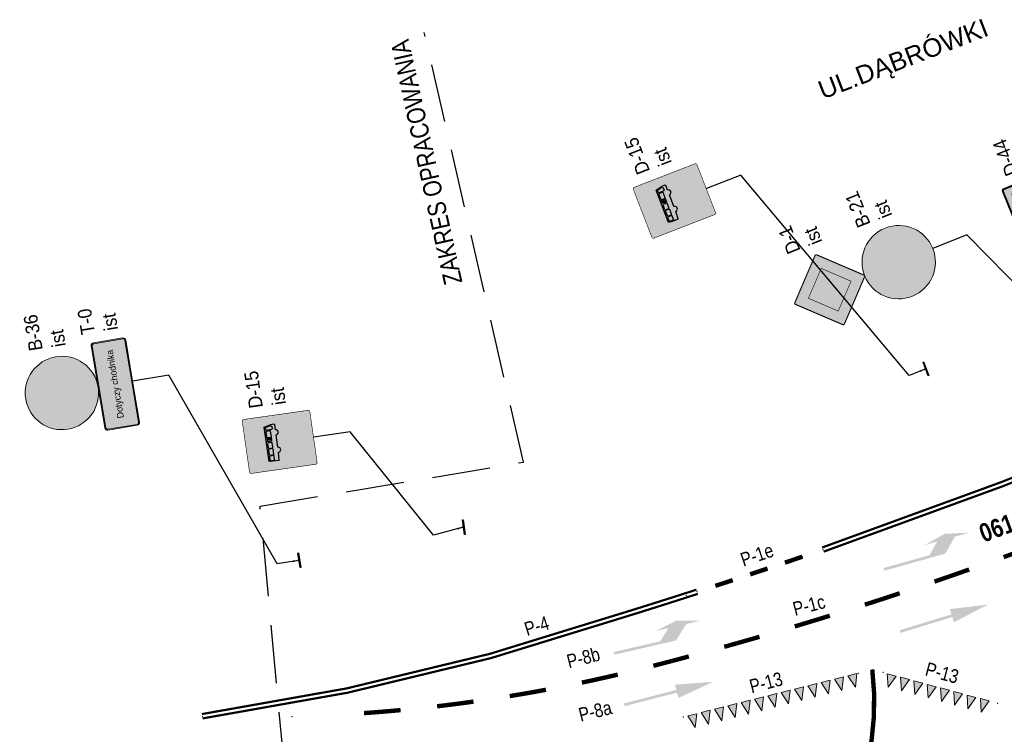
# Model space of a CAD drawing. Header units: metres. Extents: x 0 to 6473088, y 4 to 5822767.
# Tile 2 of 20: x 6472885 to 6472939, y 5822600 to 5822639. Entities that reach past the tile are written whole.
import ezdxf
from ezdxf.enums import TextEntityAlignment as Align

# ---------------------------------------------------------------- set-up
doc = ezdxf.new("R2010")
doc.units = ezdxf.units.M
doc.linetypes.add('HIDDEN', pattern=[9.525, 6.35, -3.175])
for name, color, linetype in [('MT IR - detekcja wirtualna kamery opisy', 7, 'Continuous'), ('MT IR - nazwa ulicy', 7, 'Continuous'), ('MT IR - oznakowanie pionowe', 7, 'Continuous'), ('MT IR - oznakowanie poziome istniejące', 8, 'Continuous'), ('MT IR - oznakowanie poziome opisy', 7, 'Continuous'), ('zzz.gaHSDomyslna', 7, 'Continuous'), ('zzz.gaVSDodTekst', 7, 'Continuous'), ('zzz.gaVSDomyslna', 7, 'Continuous'), ('zzz.gaVSNazwa', 7, 'Continuous'), ('zzz.gaVSStan', 7, 'Continuous'), ('zzz.gaVSWielkość', 7, 'Continuous')]:
    doc.layers.add(name, color=color, linetype=linetype)
doc.layers.add('MT IR - zakres opracowania', color=1, linetype='HIDDEN', lineweight=30)
doc.styles.add('GA-ATR-TEXT', font='arial.ttf', dxfattribs={"width": 0.9})
doc.styles.add('GA-SIGN-TEXT', font='GA_OZ_PION.ttf')
doc.styles.add('MT - bold Arial', font='arialbd.ttf')
doc.styles.add('MT - bold Arial Narrow', font='ARIALNB.TTF')
doc.styles.add('MT - normal Arial Narrow', font='ARIALN.TTF')
doc.styles.add('Opis poziomego', font='ARIALN.TTF')
doc.styles.get("Standard").update_dxf_attribs({"font": 'arial.ttf'})
doc.dimstyles.new('GA-LEADER', dxfattribs={"dimtxt": 1, "dimasz": 1, "dimexe": 1, "dimexo": 1, "dimgap": 1, "dimtad": 1, "dimtxsty": 'Standard', "dimcen": 1, "dimadec": 0, "dimazin": 0, "dimtfac": 1, "dimtmove": 0, "dimatfit": 3, "dimfxl": 1, "dimarcsym": 0})

# ---------------------------------------------------------------- blocks, each defined once
blk = doc.blocks.new('gaHSPos')
at = {"color": 0, "linetype": 'Continuous', "lineweight": 0}
blk.add_point((0, 0), dxfattribs=at)
blk = doc.blocks.new('*U33904')
at = {"layer": 'zzz.gaHSDomyslna', "color": 8}
for points in [[(0, 0, 0.24, 0.24, -0.000751), (-0.946, -0.323, 0.24, 0.24, 0)], [(-1.893, -0.644, 0.24, 0.24, -0.000751), (-2.842, -0.962, 0.24, 0.24, 0)], [(-3.791, -1.277, 0.24, 0.24, -0.000751), (-4.741, -1.589, 0.24, 0.24, 0)]]:
    blk.add_lwpolyline(points, format="xyseb", dxfattribs=at)
at = {"color": 8}
for p in [(0, 0), (-6.318, -2.1)]:
    blk.add_blockref('gaHSPos', p, dxfattribs=at)
blk = doc.blocks.new('*U33905')
at = {"layer": 'zzz.gaHSDomyslna', "color": 8}
for points in [[(-26.994, -6.667, 0.12, 0.12, 0.046031), (-3.63, -1.025, 0.12, 0.12, 0.002832), (-0.037, 0.114, 0.12, 0.12, 0)], [(-26.959, -6.904, 0.12, 0.12, 0.046025), (-3.556, -1.254, 0.12, 0.12, 0.00283), (0.037, -0.114, 0.12, 0.12, 0)]]:
    blk.add_lwpolyline(points, format="xyseb", dxfattribs=at)
at = {"color": 8}
for p in [(0, 0), (-26.976, -6.786)]:
    blk.add_blockref('gaHSPos', p, dxfattribs=at)
blk = doc.blocks.new('*U33906')
at = {"layer": 'zzz.gaHSDomyslna', "color": 8}
for points in [[(-29.044, -11.52, 0.12, 0.12, 0.02348), (-0.05, 0.109, 0.12, 0.12, 0)], [(-28.965, -11.746, 0.12, 0.12, 0.02348), (0.05, -0.109, 0.12, 0.12, 0)]]:
    blk.add_lwpolyline(points, format="xyseb", dxfattribs=at)
at = {"color": 8}
for p in [(0, 0), (-29.005, -11.633)]:
    blk.add_blockref('gaHSPos', p, dxfattribs=at)
blk = doc.blocks.new('*U33908')
at = {"layer": 'zzz.gaHSDomyslna', "color": 8}
blk.add_lwpolyline([(0, 0, 0.24, 0.24, -0.153445), (-1.625, -8.729, 0.24, 0.24, 0), (-8.197, -16.81, 0.24, 0.24, 0)], format="xyseb", dxfattribs=at)
at = {"color": 8}
for p in [(0, 0), (-8.197, -16.81)]:
    blk.add_blockref('gaHSPos', p, dxfattribs=at)
blk = doc.blocks.new('*U33914')
at = {"layer": 'zzz.gaHSDomyslna', "color": 8}
for points in [[(0, 0, 0.24, 0.24, -0.002437), (-1.847, -0.767, 0.24, 0.24, 0)], [(-3.702, -1.515, 0.24, 0.24, -0.002437), (-5.564, -2.246, 0.24, 0.24, 0)], [(-7.432, -2.958, 0.24, 0.24, -0.002437), (-9.308, -3.653, 0.24, 0.24, 0)], [(-11.19, -4.328, 0.24, 0.24, -0.002437), (-13.079, -4.986, 0.24, 0.24, 0)], [(-14.974, -5.625, 0.24, 0.24, -0.002437), (-16.876, -6.245, 0.24, 0.24, 0)], [(-18.783, -6.847, 0.24, 0.24, -0.002437), (-20.696, -7.431, 0.24, 0.24, 0)], [(-22.615, -7.995, 0.24, 0.24, -0.002437), (-24.539, -8.541, 0.24, 0.24, 0)], [(-26.468, -9.068, 0.24, 0.24, -0.002437), (-28.402, -9.577, 0.24, 0.24, 0)], [(-30.344, -10.057, 0.24, 0.24, -0.005744), (-32.296, -10.492, 0.24, 0.24, 0)], [(-34.257, -10.883, 0.24, 0.24, -0.005744), (-36.227, -11.228, 0.24, 0.24, 0)], [(-38.204, -11.528, 0.24, 0.24, -0.005744), (-40.188, -11.783, 0.24, 0.24, 0)], [(-42.177, -11.992, 0.24, 0.24, -0.005744), (-44.17, -12.155, 0.24, 0.24, 0)]]:
    blk.add_lwpolyline(points, format="xyseb", dxfattribs=at)
at = {"color": 8}
for p in [(0, 0), (-48.101, -12.342)]:
    blk.add_blockref('gaHSPos', p, dxfattribs=at)
blk = doc.blocks.new('zk.P-13')
at = {"linetype": 'Continuous', "lineweight": 0}
blk.add_hatch(color=0, dxfattribs=at).paths.add_polyline_path([(0.25, 0), (-0.25, 0), (-0.013, -0.705)])
at = {"color": 0, "linetype": 'Continuous', "lineweight": 0}
for p, q in [((-0.25, 0), (0.25, 0)), ((-0.013, -0.705), (-0.25, 0)), ((0.25, 0), (-0.013, -0.705))]:
    blk.add_line(p, q, dxfattribs=at)
blk = doc.blocks.new('*U33918')
at = {"layer": 'zzz.gaHSDomyslna', "color": 8}
for p, rotation in [((8.487, 2.128), 14.07329513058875), ((9.215, 2.31), 14.07329513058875), ((6.305, 1.581), 14.07329513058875), ((7.032, 1.763), 14.07329513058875), ((7.76, 1.945), 14.07329513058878), ((4.122, 1.033), 14.07329513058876), ((4.85, 1.216), 14.07329513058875), ((5.577, 1.398), 14.07329513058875), ((1.94, 0.486), 14.07329513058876), ((2.667, 0.669), 14.07329513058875), ((3.395, 0.851), 14.07329513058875), ((0.485, 0.122), 14.07329513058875), ((1.212, 0.304), 14.07329513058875)]:
    blk.add_blockref('zk.P-13', p, dxfattribs=dict(at, rotation=rotation))
for p in [(9.536, 2.39), (0, 0)]:
    blk.add_blockref('gaHSPos', p, dxfattribs=at)
blk = doc.blocks.new('*U34121')
at = {"layer": 'zzz.gaVSDomyslna', "true_color": 0xffffff}
h = blk.add_hatch(color=7, dxfattribs=at)
edge = h.paths.add_edge_path()
edge.add_line((0, 0), (-270, 0))
edge.add_arc((-270, 30), 30, 180, 270, ccw=False)
edge.add_line((-300, 30), (-300, 720))
edge.add_arc((-270, 720), 30, 90, 180, ccw=False)
edge.add_line((-270, 750), (270, 750))
edge.add_arc((270, 720), 30, 360, 90, ccw=False)
edge.add_line((300, 720), (300, 30))
edge.add_arc((270, 30), 30, 270, 0, ccw=False)
edge.add_line((270, 0), (0, 0))
edge.add_line((0, 0), (0, 0))
at = {"layer": 'zzz.gaVSDomyslna', "true_color": 0x000000}
h = blk.add_hatch(color=18, dxfattribs=at)
edge = h.paths.add_edge_path()
edge.add_line((0, 6), (0, 12))
edge.add_line((0, 12), (270, 12))
edge.add_arc((270, 30), 18, 270, 0)
edge.add_line((288, 30), (288, 720))
edge.add_arc((270, 720), 18, 360, 90)
edge.add_line((270, 738), (-270, 738))
edge.add_arc((-270, 720), 18, 90, 180)
edge.add_line((-288, 720), (-288, 30))
edge.add_arc((-270, 30), 18, 180, 270)
edge.add_line((-270, 12), (0, 12))
edge.add_line((0, 12), (0, 6))
edge.add_line((0, 6), (-270, 6))
edge.add_arc((-270, 30), 24, 180, 270, ccw=False)
edge.add_line((-294, 30), (-294, 720))
edge.add_arc((-270, 720), 24, 90, 180, ccw=False)
edge.add_line((-270, 744), (270, 744))
edge.add_arc((270, 720), 24, 360, 90, ccw=False)
edge.add_line((294, 720), (294, 30))
edge.add_arc((270, 30), 24, 270, 0, ccw=False)
edge.add_line((270, 6), (0, 6))
edge.add_line((0, 6), (0, 6))
at = {"layer": 'zzz.gaVSDomyslna', "color": 7, "lineweight": 0, "true_color": 0xffffff}
blk.add_lwpolyline([(0, 0), (-270, 0, -0.414214), (-300, 30), (-300, 720, -0.414214), (-270, 750), (270, 750, -0.414214), (300, 720), (300, 30, -0.414214), (270, 0), (0, 0)], format="xyb", close=True, dxfattribs=at)
at = {"layer": 'zzz.gaVSDomyslna', "color": 18, "lineweight": 0, "true_color": 0x000000}
blk.add_lwpolyline([(0, 6), (0, 12), (270, 12, 0.414214), (288, 30), (288, 720, 0.414214), (270, 738), (-270, 738, 0.414214), (-288, 720), (-288, 30, 0.414214), (-270, 12), (0, 12), (0, 6), (-270, 6, -0.414214), (-294, 30), (-294, 720, -0.414214), (-270, 744), (270, 744, -0.414214), (294, 720), (294, 30, -0.414214), (270, 6), (0, 6)], format="xyb", close=True, dxfattribs=at)
blk = doc.blocks.new('*U34117')
at = {"layer": 'zzz.gaVSDomyslna', "true_color": 0x2e2e2e}
h = blk.add_hatch(color=250, dxfattribs=at)
edge = h.paths.add_edge_path()
edge.add_line((-280, 594), (280, 594))
edge.add_arc((280, 580), 14, 359.9997, 89.9999, ccw=False)
edge.add_line((294, 580), (294, 20))
edge.add_arc((280, 20), 14, 270.0001, 359.9997, ccw=False)
edge.add_line((280, 6), (-280, 6))
edge.add_arc((-280, 20), 14, 180.0002, 269.9998, ccw=False)
edge.add_line((-294, 20), (-294, 580))
edge.add_arc((-280, 580), 14, 89.9999, 180.0002, ccw=False)
blk = doc.blocks.new('*U34118')
at = {"layer": 'zzz.gaVSDomyslna', "color": 7, "lineweight": 0, "true_color": 0xffffff, "const_width": 6}
blk.add_lwpolyline([(280, 3), (-280, 3, -0.414214), (-297, 20), (-297, 580, -0.414214), (-280, 597), (280, 597, -0.414214), (297, 580), (297, 20, -0.414214), (280, 3, -1)], format="xyb", dxfattribs=at)
blk = doc.blocks.new('*U34119')
at = {"layer": 'zzz.gaVSDomyslna', "true_color": 0xffffff}
h = blk.add_hatch(color=7, dxfattribs=at)
h.paths.add_polyline_path([(168.75, 362.5, 0.414214), (86.25, 445), (-150, 445), (-150, 0), (-67.5, 0), (-67.5, 130), (86.25, 130, 0.414214), (168.75, 212.5)])
h.paths.add_polyline_path([(86.25, 219.531), (80, 212.5), (-67.5, 212.5), (-67.5, 362.5), (75, 362.5), (86.25, 349.375)], flags=16)
blk = doc.blocks.new('*U34120')
at = {"layer": 'zzz.gaVSDomyslna', "color": 7, "true_color": 0xffffff, "xscale": 0.733333, "yscale": 0.733333}
for name, p in [('*U34118', (0, 230)), ('*U34119', (0, 288.66664))]:
    blk.add_blockref(name, p, dxfattribs=at)
at = {"layer": 'zzz.gaVSDomyslna', "color": 250, "true_color": 0x2e2e2e, "xscale": 0.733333, "yscale": 0.733333}
blk.add_blockref('*U34117', (0, 230), dxfattribs=at)
at = {"layer": 'zzz.gaVSDomyslna', "color": 18, "true_color": 0x000000, "style": 'GA-SIGN-TEXT'}
for s, p in [('pon - pt w godz. 9 - 18', (-220, 81)), ('Parking płatny', (-220, 137))]:
    blk.add_text(s, height=42, dxfattribs=at).set_placement(p)
blk = doc.blocks.new('*U34116')
at = {"layer": 'zzz.gaVSDomyslna'}
for name in ['*U34121', '*U34120']:
    blk.add_blockref(name, (0, 0), dxfattribs=at)
at = {"layer": 'zzz.gaVSDodTekst', "style": 'GA-ATR-TEXT', "width": 0.9}
blk.add_attdef('Addtext', text='', height=150, dxfattribs=at).set_placement((400, 67.5), align=Align.MIDDLE_LEFT)
at = {"layer": 'zzz.gaVSDomyslna', "style": 'MT - bold Arial', "flags": 1}
for tag in ['Width', 'Height', 'Position', 'Route', 'ItemNo', 'ID']:
    blk.add_attdef(tag, text='', height=1, dxfattribs=at).set_placement((0, 0), align=Align.MIDDLE_LEFT)
at = {"layer": 'zzz.gaVSNazwa', "style": 'GA-ATR-TEXT', "width": 0.9}
blk.add_attdef('Name', text='', height=150, dxfattribs=at).set_placement((400, 577.5), align=Align.MIDDLE_LEFT)
at = {"layer": 'zzz.gaVSStan', "style": 'GA-ATR-TEXT', "width": 0.9}
blk.add_attdef('State', text='', height=150, dxfattribs=at).set_placement((400, 322.5), align=Align.MIDDLE_LEFT)
at = {"layer": 'zzz.gaVSWielkość', "style": 'MT - bold Arial', "flags": 1}
blk.add_attdef('Size', text='', height=1, dxfattribs=at).set_placement((0, 0), align=Align.MIDDLE_LEFT)
blk = doc.blocks.new('gaVScolumn0')
at = {"color": 0, "linetype": 'ByBlock', "lineweight": -2}
blk.add_line((0, 0), (0, 400), dxfattribs=at)
at = {"color": 7, "style": 'GA-ATR-TEXT', "width": 0.9}
blk.add_attdef('X2', text='', height=150, dxfattribs=at).set_placement((-50, 0), align=Align.BOTTOM_RIGHT)
blk = doc.blocks.new('*U34123')
at = {"layer": 'zzz.gaVSDomyslna', "linetype": 'ByBlock', "lineweight": -2, "true_color": 0x4c4c4c}
h = blk.add_hatch(color=251, dxfattribs=at)
h.paths.add_polyline_path([(-400, 400, 1), (400, 400, 1)])
h.paths.add_polyline_path([(320, 400, -1), (-320, 400, -1)], flags=16)
at = {"layer": 'zzz.gaVSDomyslna', "color": 251, "lineweight": 0, "true_color": 0x4c4c4c}
blk.add_lwpolyline([(0, 800, -1), (0, 0, -1), (0, 800, -2.58748)], format="xyb", dxfattribs=at)
blk = doc.blocks.new('*U34124')
at = {"layer": 'zzz.gaVSDomyslna', "true_color": 0xffffff}
blk.add_hatch(color=7, dxfattribs=at).paths.add_polyline_path([(320, 400, 1), (-320, 400, 1)])
blk = doc.blocks.new('*U34125')
at = {"layer": 'zzz.gaVSDomyslna', "true_color": 0x000000}
blk.add_hatch(color=18, dxfattribs=at).paths.add_polyline_path([(100, 480), (-140, 480), (-140, 520), (-260, 440), (-140, 360), (-140, 400), (60, 400, -0.414214), (100, 360), (100, 160), (180, 160), (180, 400, 0.414214)])
blk = doc.blocks.new('*U34126')
at = {"layer": 'zzz.gaVSDomyslna', "true_color": 0x4c4c4c}
blk.add_hatch(color=251, dxfattribs=at).paths.add_polyline_path([(246.491, 604.064, 0.0469785), (204.064, 646.491), (-246.491, 195.936, 0.0469785), (-204.064, 153.509)])
blk = doc.blocks.new('*U34128')
at = {"layer": 'zzz.gaVSDomyslna', "color": 251, "true_color": 0x4c4c4c}
for name in ['*U34123', '*U34126']:
    blk.add_blockref(name, (0, 0), dxfattribs=at)
at = {"layer": 'zzz.gaVSDomyslna', "color": 7, "true_color": 0xffffff}
blk.add_blockref('*U34124', (0, 0), dxfattribs=at)
at = {"layer": 'zzz.gaVSDomyslna', "color": 18, "true_color": 0x000000}
blk.add_blockref('*U34125', (0, 0), dxfattribs=at)
blk = doc.blocks.new('*U34122')
at = {"layer": 'zzz.gaVSDomyslna'}
blk.add_blockref('*U34128', (0, 0), dxfattribs=at)
at = {"layer": 'zzz.gaVSDodTekst', "style": 'GA-ATR-TEXT', "width": 0.9}
blk.add_attdef('Addtext', text='', height=150, dxfattribs=at).set_placement((500, 92.5), align=Align.MIDDLE_LEFT)
at = {"layer": 'zzz.gaVSDomyslna', "style": 'MT - bold Arial', "flags": 1}
for tag in ['Width', 'Height', 'Position', 'Route', 'ItemNo', 'ID']:
    blk.add_attdef(tag, text='', height=1, dxfattribs=at).set_placement((0, 0), align=Align.MIDDLE_LEFT)
at = {"layer": 'zzz.gaVSNazwa', "style": 'GA-ATR-TEXT', "width": 0.9}
blk.add_attdef('Name', text='', height=150, dxfattribs=at).set_placement((500, 602.5), align=Align.MIDDLE_LEFT)
at = {"layer": 'zzz.gaVSStan', "style": 'GA-ATR-TEXT', "width": 0.9}
blk.add_attdef('State', text='', height=150, dxfattribs=at).set_placement((500, 347.5), align=Align.MIDDLE_LEFT)
at = {"layer": 'zzz.gaVSWielkość', "style": 'MT - bold Arial', "flags": 1}
blk.add_attdef('Size', text='', height=1, dxfattribs=at).set_placement((0, 0), align=Align.MIDDLE_LEFT)
blk = doc.blocks.new('*U34130')
at = {"layer": 'zzz.gaVSDomyslna', "true_color": 0xffffff}
blk.add_hatch(color=7, dxfattribs=at).paths.add_polyline_path([(401.637, 404.323, 0.414214), (401.637, 415.637), (5.65685, 811.616, 0.414214), (-5.65685, 811.616), (-401.637, 415.637, 0.414214), (-401.637, 404.323), (-5.65685, 8.34315, 0.414214), (5.65685, 8.34315)])
blk = doc.blocks.new('*U34131')
at = {"layer": 'zzz.gaVSDomyslna', "true_color": 0xe2e2e2}
blk.add_hatch(color=254, dxfattribs=at).paths.add_polyline_path([(0, 656.053), (-246.073, 409.98), (0, 163.907), (246.073, 409.98)])
blk = doc.blocks.new('*U34132')
at = {"layer": 'zzz.gaVSDomyslna', "color": 18, "lineweight": 0, "true_color": 0x000000, "const_width": 12}
blk.add_lwpolyline([(-405.879, 400.08), (-9.89949, 4.10051, 0.414214), (9.89949, 4.10051), (405.879, 400.08, 0.414214), (405.879, 419.879), (9.89949, 815.859, 0.414214), (-9.89949, 815.859), (-405.879, 419.879, 0.414214), (-405.879, 400.08, 17.1896)], format="xyb", dxfattribs=at)
at = {"layer": 'zzz.gaVSDomyslna', "color": 18, "lineweight": 0, "true_color": 0x000000, "const_width": 6}
blk.add_lwpolyline([(-157.997, 317.661), (0, 159.664), (250.316, 409.98), (0, 660.296), (-250.316, 409.98)], close=True, dxfattribs=at)
blk = doc.blocks.new('*U34134')
at = {"layer": 'zzz.gaVSDomyslna', "color": 18, "true_color": 0x000000}
blk.add_blockref('*U34132', (0, 0), dxfattribs=at)
at = {"layer": 'zzz.gaVSDomyslna', "color": 7, "true_color": 0xffffff}
blk.add_blockref('*U34130', (0, 0), dxfattribs=at)
at = {"layer": 'zzz.gaVSDomyslna', "color": 254, "true_color": 0xe2e2e2}
blk.add_blockref('*U34131', (0, 0), dxfattribs=at)
blk = doc.blocks.new('*U34129')
at = {"layer": 'zzz.gaVSDomyslna'}
blk.add_blockref('*U34134', (0, 0), dxfattribs=at)
at = {"layer": 'zzz.gaVSDodTekst', "style": 'GA-ATR-TEXT', "width": 0.9}
blk.add_attdef('Addtext', text='', height=150, dxfattribs=at).set_placement((516, 108), align=Align.MIDDLE_LEFT)
at = {"layer": 'zzz.gaVSDomyslna', "style": 'MT - bold Arial', "flags": 1}
for tag in ['Height', 'Width', 'Position', 'Route', 'ItemNo', 'ID']:
    blk.add_attdef(tag, text='', height=1, dxfattribs=at).set_placement((0, 0), align=Align.MIDDLE_LEFT)
at = {"layer": 'zzz.gaVSNazwa', "style": 'GA-ATR-TEXT', "width": 0.9}
blk.add_attdef('Name', text='', height=150, dxfattribs=at).set_placement((516, 618), align=Align.MIDDLE_LEFT)
at = {"layer": 'zzz.gaVSStan', "style": 'GA-ATR-TEXT', "width": 0.9}
blk.add_attdef('State', text='', height=150, dxfattribs=at).set_placement((516, 363), align=Align.MIDDLE_LEFT)
at = {"layer": 'zzz.gaVSWielkość', "style": 'MT - bold Arial', "flags": 1}
blk.add_attdef('Size', text='', height=1, dxfattribs=at).set_placement((0, 0), align=Align.MIDDLE_LEFT)
blk = doc.blocks.new('gaVSPos')
blk.add_point((0, 0))
blk = doc.blocks.new('gaVSTVcolumn0')
at = {"color": 0, "linetype": 'ByBlock', "lineweight": -2}
for p, q in [((-400, -30), (400, -30)), ((-400, -60), (-400, -30)), ((400, -60), (-400, -60)), ((400, -30), (400, -60))]:
    blk.add_line(p, q, dxfattribs=at)
blk.add_circle((0, 0), 30, dxfattribs=at)
blk = doc.blocks.new('*U34136')
at = {"layer": 'zzz.gaVSDomyslna', "true_color": 0x2e2e2e}
blk.add_hatch(color=250, dxfattribs=at).paths.add_polyline_path([(294, 730, 0.414214), (280, 744), (-280, 744, 0.414214), (-294, 730), (-294, 20, 0.414214), (-280, 6), (280, 6, 0.414214), (294, 20)])
blk = doc.blocks.new('*U34137')
at = {"layer": 'zzz.gaVSDomyslna', "color": 7, "lineweight": 0, "true_color": 0xffffff, "const_width": 6}
blk.add_lwpolyline([(280, 3), (-280, 3, -0.414214), (-297, 20), (-297, 730, -0.414214), (-280, 747), (280, 747, -0.414214), (297, 730), (297, 20, -0.414214), (280, 3, -1)], format="xyb", dxfattribs=at)
blk = doc.blocks.new('*U34138')
at = {"layer": 'zzz.gaVSDomyslna', "true_color": 0xffffff}
blk.add_hatch(color=7, dxfattribs=at).paths.add_polyline_path([(220, 440), (-220, 440), (-220, 0), (220, 0)])
blk = doc.blocks.new('*U34139')
at = {"layer": 'zzz.gaVSDomyslna', "linetype": 'ByBlock', "lineweight": -2, "true_color": 0x000000}
h = blk.add_hatch(color=18, dxfattribs=at)
h.paths.add_polyline_path([(290, 110), (265, 210), (-286.25, 210), (-290, 150), (-290, 50), (-160, 40, 1), (-80, 40), (120, 40, 1), (200, 40), (276.25, 40), (290, 50)])
h.paths.add_polyline_path([(30, 120), (30, 190), (50, 190), (50, 120)], flags=16)
h.paths.add_polyline_path([(0, 120), (-70, 120), (-80, 125), (-80, 185), (-70, 190), (0, 190), (10, 185), (10, 125)], flags=16)
h.paths.add_polyline_path([(60, 120), (60, 190), (80, 190), (80, 120)], flags=16)
h.paths.add_polyline_path([(90, 125), (90, 185), (100, 190), (190, 190), (200, 185), (200, 125), (190, 120), (100, 120)], flags=16)
h.paths.add_polyline_path([(-90, 125), (-100, 120), (-180, 120), (-190, 125), (-190, 185), (-180, 190), (-100, 190), (-90, 185)], flags=16)
h.paths.add_polyline_path([(210, 100), (210, 185), (220, 190), (259.692, 190), (279.685, 110.03), (260, 90), (220, 90)], flags=16)
h.paths.add_polyline_path([(-200, 125), (-205, 120), (-270, 120), (-275, 125), (-270.135, 185), (-264.713, 190), (-205, 190), (-200, 185)], flags=16)
at = {"layer": 'zzz.gaVSDomyslna', "color": 18, "linetype": 'ByBlock', "lineweight": -2, "true_color": 0x000000}
for p, q in [((-290, 150), (-286.25, 210)), ((-286.25, 210), (265, 210)), ((-270.135, 185), (-275, 125)), ((-270.135, 185), (-264.713, 190)), ((-268.108, 210), (-263.108, 210)), ((-264.713, 190), (-205, 190)), ((-205, 190), (-200, 185)), ((-200, 125), (-200, 185)), ((-190, 185), (-180, 190)), ((-190, 125), (-190, 185)), ((-180, 190), (-100, 190)), ((-100, 190), (-90, 185)), ((-90, 125), (-90, 185)), ((-70, 190), (-80, 185)), ((-80, 185), (-80, 125)), ((-70, 190), (0, 190)), ((0, 190), (10, 185)), ((10, 125), (10, 185)), ((30, 190), (50, 190)), ((30, 120), (30, 190)), ((50, 120), (50, 190)), ((60, 190), (80, 190)), ((60, 120), (60, 190)), ((80, 190), (80, 120)), ((100, 190), (90, 185)), ((90, 125), (90, 185)), ((100, 190), (190, 190)), ((200, 185), (190, 190)), ((200, 185), (200, 125)), ((210, 185), (220, 190)), ((210, 100), (210, 185)), ((220, 190), (259.692, 190)), ((259.692, 190), (279.685, 110.03)), ((265, 210), (290, 110)), ((-290, 50), (-290, 150)), ((-290, 50), (-160, 40)), ((-270, 120), (-275, 125)), ((-270, 120), (-205, 120)), ((-200, 125), (-205, 120)), ((-190, 125), (-180, 120)), ((-180, 120), (-100, 120)), ((-90, 125), (-100, 120)), ((-80, 125), (-70, 120)), ((-80, 40), (120, 40)), ((-70, 120), (0, 120)), ((0, 120), (10, 125)), ((30, 120), (50, 120)), ((60, 120), (80, 120)), ((90, 125), (100, 120)), ((100, 120), (190, 120)), ((190, 120), (200, 125)), ((200, 40), (276.25, 40)), ((210, 100), (220, 90)), ((260, 90), (220, 90)), ((279.685, 110.03), (260, 90)), ((276.25, 40), (290, 50)), ((290, 50), (290, 110))]:
    blk.add_line(p, q, dxfattribs=at)
for centre in [(-120, 40), (160, 40)]:
    blk.add_arc(centre, 40, 179.999848, 0, dxfattribs=at)
blk = doc.blocks.new('*U34141')
at = {"layer": 'zzz.gaVSDomyslna', "color": 7, "true_color": 0xffffff}
for name, p in [('*U34137', (0, 0)), ('*U34138', (0, 230))]:
    blk.add_blockref(name, p, dxfattribs=at)
at = {"layer": 'zzz.gaVSDomyslna', "color": 250, "true_color": 0x2e2e2e}
blk.add_blockref('*U34136', (0, 0), dxfattribs=at)
at = {"layer": 'zzz.gaVSDomyslna', "color": 18, "true_color": 0x000000, "xscale": 0.6875, "yscale": 0.6875}
blk.add_blockref('*U34139', (0, 374.375), dxfattribs=at)
blk = doc.blocks.new('*U34135')
at = {"layer": 'zzz.gaVSDomyslna'}
blk.add_blockref('*U34141', (0, 0), dxfattribs=at)
at = {"layer": 'zzz.gaVSDodTekst', "style": 'GA-ATR-TEXT', "width": 0.9}
blk.add_attdef('Addtext', text='', height=150, dxfattribs=at).set_placement((400, 67.5), align=Align.MIDDLE_LEFT)
at = {"layer": 'zzz.gaVSDomyslna', "style": 'MT - bold Arial', "flags": 1}
for tag in ['Width', 'Height', 'Position', 'Route', 'ItemNo', 'ID']:
    blk.add_attdef(tag, text='', height=1, dxfattribs=at).set_placement((0, 0), align=Align.MIDDLE_LEFT)
at = {"layer": 'zzz.gaVSNazwa', "style": 'GA-ATR-TEXT', "width": 0.9}
blk.add_attdef('Name', text='', height=150, dxfattribs=at).set_placement((400, 577.5), align=Align.MIDDLE_LEFT)
at = {"layer": 'zzz.gaVSStan', "style": 'GA-ATR-TEXT', "width": 0.9}
blk.add_attdef('State', text='', height=150, dxfattribs=at).set_placement((400, 322.5), align=Align.MIDDLE_LEFT)
at = {"layer": 'zzz.gaVSWielkość', "style": 'MT - bold Arial', "flags": 1}
blk.add_attdef('Size', text='', height=1, dxfattribs=at).set_placement((0, 0), align=Align.MIDDLE_LEFT)
blk = doc.blocks.new('*U34149')
at = {"layer": 'zzz.gaVSDomyslna', "true_color": 0x2e2e2e}
blk.add_hatch(color=250, dxfattribs=at).paths.add_polyline_path([(294, 730, 0.414214), (280, 744), (-280, 744, 0.414214), (-294, 730), (-294, 20, 0.414214), (-280, 6), (280, 6, 0.414214), (294, 20)])
blk = doc.blocks.new('*U34150')
at = {"layer": 'zzz.gaVSDomyslna', "color": 7, "lineweight": 0, "true_color": 0xffffff, "const_width": 6}
blk.add_lwpolyline([(280, 3), (-280, 3, -0.414214), (-297, 20), (-297, 730, -0.414214), (-280, 747), (280, 747, -0.414214), (297, 730), (297, 20, -0.414214), (280, 3, -1)], format="xyb", dxfattribs=at)
blk = doc.blocks.new('*U34151')
at = {"layer": 'zzz.gaVSDomyslna', "true_color": 0xffffff}
blk.add_hatch(color=7, dxfattribs=at).paths.add_polyline_path([(220, 440), (-220, 440), (-220, 0), (220, 0)])
blk = doc.blocks.new('*U34152')
at = {"layer": 'zzz.gaVSDomyslna', "linetype": 'ByBlock', "lineweight": -2, "true_color": 0x000000}
h = blk.add_hatch(color=18, dxfattribs=at)
h.paths.add_polyline_path([(290, 110), (265, 210), (-286.25, 210), (-290, 150), (-290, 50), (-160, 40, 1), (-80, 40), (120, 40, 1), (200, 40), (276.25, 40), (290, 50)])
h.paths.add_polyline_path([(30, 120), (30, 190), (50, 190), (50, 120)], flags=16)
h.paths.add_polyline_path([(0, 120), (-70, 120), (-80, 125), (-80, 185), (-70, 190), (0, 190), (10, 185), (10, 125)], flags=16)
h.paths.add_polyline_path([(60, 120), (60, 190), (80, 190), (80, 120)], flags=16)
h.paths.add_polyline_path([(90, 125), (90, 185), (100, 190), (190, 190), (200, 185), (200, 125), (190, 120), (100, 120)], flags=16)
h.paths.add_polyline_path([(-90, 125), (-100, 120), (-180, 120), (-190, 125), (-190, 185), (-180, 190), (-100, 190), (-90, 185)], flags=16)
h.paths.add_polyline_path([(210, 100), (210, 185), (220, 190), (259.692, 190), (279.685, 110.03), (260, 90), (220, 90)], flags=16)
h.paths.add_polyline_path([(-200, 125), (-205, 120), (-270, 120), (-275, 125), (-270.135, 185), (-264.713, 190), (-205, 190), (-200, 185)], flags=16)
at = {"layer": 'zzz.gaVSDomyslna', "color": 18, "linetype": 'ByBlock', "lineweight": -2, "true_color": 0x000000}
for p, q in [((-290, 150), (-286.25, 210)), ((-286.25, 210), (265, 210)), ((-270.135, 185), (-275, 125)), ((-270.135, 185), (-264.713, 190)), ((-268.108, 210), (-263.108, 210)), ((-264.713, 190), (-205, 190)), ((-205, 190), (-200, 185)), ((-200, 125), (-200, 185)), ((-190, 185), (-180, 190)), ((-190, 125), (-190, 185)), ((-180, 190), (-100, 190)), ((-100, 190), (-90, 185)), ((-90, 125), (-90, 185)), ((-70, 190), (-80, 185)), ((-80, 185), (-80, 125)), ((-70, 190), (0, 190)), ((0, 190), (10, 185)), ((10, 125), (10, 185)), ((30, 190), (50, 190)), ((30, 120), (30, 190)), ((50, 120), (50, 190)), ((60, 190), (80, 190)), ((60, 120), (60, 190)), ((80, 190), (80, 120)), ((100, 190), (90, 185)), ((90, 125), (90, 185)), ((100, 190), (190, 190)), ((200, 185), (190, 190)), ((200, 185), (200, 125)), ((210, 185), (220, 190)), ((210, 100), (210, 185)), ((220, 190), (259.692, 190)), ((259.692, 190), (279.685, 110.03)), ((265, 210), (290, 110)), ((-290, 50), (-290, 150)), ((-290, 50), (-160, 40)), ((-270, 120), (-275, 125)), ((-270, 120), (-205, 120)), ((-200, 125), (-205, 120)), ((-190, 125), (-180, 120)), ((-180, 120), (-100, 120)), ((-90, 125), (-100, 120)), ((-80, 125), (-70, 120)), ((-80, 40), (120, 40)), ((-70, 120), (0, 120)), ((0, 120), (10, 125)), ((30, 120), (50, 120)), ((60, 120), (80, 120)), ((90, 125), (100, 120)), ((100, 120), (190, 120)), ((190, 120), (200, 125)), ((200, 40), (276.25, 40)), ((210, 100), (220, 90)), ((260, 90), (220, 90)), ((279.685, 110.03), (260, 90)), ((276.25, 40), (290, 50)), ((290, 50), (290, 110))]:
    blk.add_line(p, q, dxfattribs=at)
for centre in [(-120, 40), (160, 40)]:
    blk.add_arc(centre, 40, 179.999848, 0, dxfattribs=at)
blk = doc.blocks.new('*U34154')
at = {"layer": 'zzz.gaVSDomyslna', "color": 7, "true_color": 0xffffff}
for name, p in [('*U34150', (0, 0)), ('*U34151', (0, 230))]:
    blk.add_blockref(name, p, dxfattribs=at)
at = {"layer": 'zzz.gaVSDomyslna', "color": 250, "true_color": 0x2e2e2e}
blk.add_blockref('*U34149', (0, 0), dxfattribs=at)
at = {"layer": 'zzz.gaVSDomyslna', "color": 18, "true_color": 0x000000, "xscale": 0.6875, "yscale": 0.6875}
blk.add_blockref('*U34152', (0, 374.375), dxfattribs=at)
blk = doc.blocks.new('*U34148')
at = {"layer": 'zzz.gaVSDomyslna'}
blk.add_blockref('*U34154', (0, 0), dxfattribs=at)
at = {"layer": 'zzz.gaVSDodTekst', "style": 'GA-ATR-TEXT', "width": 0.9}
blk.add_attdef('Addtext', text='', height=150, dxfattribs=at).set_placement((400, 67.5), align=Align.MIDDLE_LEFT)
at = {"layer": 'zzz.gaVSDomyslna', "style": 'MT - bold Arial', "flags": 1}
for tag in ['Width', 'Height', 'Position', 'Route', 'ItemNo', 'ID']:
    blk.add_attdef(tag, text='', height=1, dxfattribs=at).set_placement((0, 0), align=Align.MIDDLE_LEFT)
at = {"layer": 'zzz.gaVSNazwa', "style": 'GA-ATR-TEXT', "width": 0.9}
blk.add_attdef('Name', text='', height=150, dxfattribs=at).set_placement((400, 577.5), align=Align.MIDDLE_LEFT)
at = {"layer": 'zzz.gaVSStan', "style": 'GA-ATR-TEXT', "width": 0.9}
blk.add_attdef('State', text='', height=150, dxfattribs=at).set_placement((400, 322.5), align=Align.MIDDLE_LEFT)
at = {"layer": 'zzz.gaVSWielkość', "style": 'MT - bold Arial', "flags": 1}
blk.add_attdef('Size', text='', height=1, dxfattribs=at).set_placement((0, 0), align=Align.MIDDLE_LEFT)
blk = doc.blocks.new('*U33880')
blk.add_hatch(color=8).paths.add_polyline_path([(0.525, 3.45), (-0.225, 4.2), (-0.225, 5), (-0.525, 3.7), (-0.225, 2.5), (-0.225, 3.2), (0.375, 2.6), (0.375, 0), (0.525, 0)])
blk = doc.blocks.new('*U33881')
blk.add_hatch(color=8).paths.add_polyline_path([(0, 5), (-0.375, 2.95), (-0.075, 2.95), (-0.075, 0), (0.075, 0), (0.075, 2.95), (0.375, 2.95)])
blk = doc.blocks.new('*U34160')
at = {"layer": 'zzz.gaVSDomyslna', "linetype": 'ByBlock', "lineweight": -2, "true_color": 0x4c4c4c}
h = blk.add_hatch(color=251, dxfattribs=at)
h.paths.add_polyline_path([(-400, 400, 1), (400, 400, 1)])
h.paths.add_polyline_path([(320, 400, -1), (-320, 400, -1)], flags=16)
at = {"layer": 'zzz.gaVSDomyslna', "color": 251, "lineweight": 0, "true_color": 0x4c4c4c}
blk.add_lwpolyline([(0, 800, -1), (0, 0, -1), (0, 800, -2.58748)], format="xyb", dxfattribs=at)
blk = doc.blocks.new('*U34161')
at = {"layer": 'zzz.gaVSDomyslna', "true_color": 0xffffff}
blk.add_hatch(color=7, dxfattribs=at).paths.add_polyline_path([(320, 400, 1), (-320, 400, 1)])
blk = doc.blocks.new('*U34162')
at = {"layer": 'zzz.gaVSDomyslna', "true_color": 0x2e2e2e}
h = blk.add_hatch(color=250, dxfattribs=at)
h.paths.add_polyline_path([(245.965, 594.111), (51.8545, 400), (245.965, 205.889, 0.347061)])
h.paths.add_polyline_path([(194.111, 645.965, 0.347061), (-194.111, 645.965), (0, 451.854)])
h.paths.add_polyline_path([(-245.965, 594.111, 0.347061), (-245.965, 205.889), (-51.8545, 400)])
h.paths.add_polyline_path([(194.111, 154.035), (0, 348.146), (-194.111, 154.035, 0.347061)])
blk = doc.blocks.new('*U34163')
at = {"layer": 'zzz.gaVSDomyslna', "true_color": 0x4c4c4c}
blk.add_hatch(color=251, dxfattribs=at).paths.add_polyline_path([(-246.491, 604.064, -0.0469785), (-204.064, 646.491), (246.491, 195.936, -0.0469785), (204.064, 153.509)])
blk = doc.blocks.new('*U34164')
at = {"layer": 'zzz.gaVSDomyslna', "true_color": 0x4c4c4c}
blk.add_hatch(color=251, dxfattribs=at).paths.add_polyline_path([(246.491, 604.064, 0.0469785), (204.064, 646.491), (-246.491, 195.936, 0.0469785), (-204.064, 153.509)])
blk = doc.blocks.new('*U34166')
at = {"layer": 'zzz.gaVSDomyslna', "color": 251, "true_color": 0x4c4c4c}
for name in ['*U34160', '*U34163', '*U34164']:
    blk.add_blockref(name, (0, 0), dxfattribs=at)
at = {"layer": 'zzz.gaVSDomyslna', "color": 7, "true_color": 0xffffff}
blk.add_blockref('*U34161', (0, 0), dxfattribs=at)
at = {"layer": 'zzz.gaVSDomyslna', "color": 250, "true_color": 0x2e2e2e}
blk.add_blockref('*U34162', (0, 0), dxfattribs=at)
blk = doc.blocks.new('*U34159')
at = {"layer": 'zzz.gaVSDomyslna'}
blk.add_blockref('*U34166', (0, 0), dxfattribs=at)
at = {"layer": 'zzz.gaVSDodTekst', "style": 'GA-ATR-TEXT', "width": 0.9}
blk.add_attdef('Addtext', text='', height=150, dxfattribs=at).set_placement((500, 92.5), align=Align.MIDDLE_LEFT)
at = {"layer": 'zzz.gaVSDomyslna', "style": 'MT - bold Arial', "flags": 1}
for tag in ['Width', 'Height', 'Position', 'Route', 'ItemNo', 'ID']:
    blk.add_attdef(tag, text='', height=1, dxfattribs=at).set_placement((0, 0), align=Align.MIDDLE_LEFT)
at = {"layer": 'zzz.gaVSNazwa', "style": 'GA-ATR-TEXT', "width": 0.9}
blk.add_attdef('Name', text='', height=150, dxfattribs=at).set_placement((500, 602.5), align=Align.MIDDLE_LEFT)
at = {"layer": 'zzz.gaVSStan', "style": 'GA-ATR-TEXT', "width": 0.9}
blk.add_attdef('State', text='', height=150, dxfattribs=at).set_placement((500, 347.5), align=Align.MIDDLE_LEFT)
at = {"layer": 'zzz.gaVSWielkość', "style": 'MT - bold Arial', "flags": 1}
blk.add_attdef('Size', text='', height=1, dxfattribs=at).set_placement((0, 0), align=Align.MIDDLE_LEFT)
blk = doc.blocks.new('*U34169')
at = {"layer": 'zzz.gaVSDomyslna', "true_color": 0xffffff}
h = blk.add_hatch(color=7, dxfattribs=at)
edge = h.paths.add_edge_path()
edge.add_line((0, 0), (-452.66, 0))
edge.add_arc((-452.66, 30), 30, 179.999957, 270.000043, ccw=False)
edge.add_line((-482.66, 30), (-482.66, 351.2))
edge.add_arc((-452.66, 351.2), 30, 89.999957, 180.000043, ccw=False)
edge.add_line((-452.66, 381.2), (452.66, 381.2))
edge.add_arc((452.66, 351.2), 30, 359.999957, 90.000043, ccw=False)
edge.add_line((482.66, 351.2), (482.66, 30))
edge.add_arc((452.66, 30), 30, 269.999957, 0.000043, ccw=False)
edge.add_line((452.66, 0), (0, 0))
edge.add_line((0, 0), (0, 0))
at = {"layer": 'zzz.gaVSDomyslna', "true_color": 0x000000}
h = blk.add_hatch(color=18, dxfattribs=at)
edge = h.paths.add_edge_path()
edge.add_line((0, 0), (0, 10))
edge.add_line((0, 10), (452.66, 10))
edge.add_arc((452.66, 30), 20, 269.999957, 0.000043)
edge.add_line((472.66, 30), (472.66, 351.2))
edge.add_arc((452.66, 351.2), 20, 359.999957, 90.000043)
edge.add_line((452.66, 371.2), (-452.66, 371.2))
edge.add_arc((-452.66, 351.2), 20, 89.999957, 180.000043)
edge.add_line((-472.66, 351.2), (-472.66, 30))
edge.add_arc((-452.66, 30), 20, 179.999957, 270.000043)
edge.add_line((-452.66, 10), (0, 10))
edge.add_line((0, 10), (0, 0))
edge.add_line((0, 0), (-452.66, 0))
edge.add_arc((-452.66, 30), 30, 179.999957, 270.000043, ccw=False)
edge.add_line((-482.66, 30), (-482.66, 351.2))
edge.add_arc((-452.66, 351.2), 30, 89.999957, 180.000043, ccw=False)
edge.add_line((-452.66, 381.2), (452.66, 381.2))
edge.add_arc((452.66, 351.2), 30, 359.999957, 90.000043, ccw=False)
edge.add_line((482.66, 351.2), (482.66, 30))
edge.add_arc((452.66, 30), 30, 269.999957, 0.000043, ccw=False)
edge.add_line((452.66, 0), (0, 0))
edge.add_line((0, 0), (0, 0))
at = {"layer": 'zzz.gaVSDomyslna', "color": 7, "lineweight": 0, "true_color": 0xffffff}
blk.add_lwpolyline([(0, 0), (-452.66, 0, -0.414214), (-482.66, 30), (-482.66, 351.2, -0.414214), (-452.66, 381.2), (452.66, 381.2, -0.414214), (482.66, 351.2), (482.66, 30, -0.414214), (452.66, 0), (0, 0)], format="xyb", close=True, dxfattribs=at)
at = {"layer": 'zzz.gaVSDomyslna', "color": 18, "lineweight": 0, "true_color": 0x000000}
blk.add_lwpolyline([(0, 0), (0, 10), (452.66, 10, 0.414214), (472.66, 30), (472.66, 351.2, 0.414214), (452.66, 371.2), (-452.66, 371.2, 0.414214), (-472.66, 351.2), (-472.66, 30, 0.414214), (-452.66, 10), (0, 10), (0, 0), (-452.66, 0, -0.414214), (-482.66, 30), (-482.66, 351.2, -0.414214), (-452.66, 381.2), (452.66, 381.2, -0.414214), (482.66, 351.2), (482.66, 30, -0.414214), (452.66, 0), (0, 0)], format="xyb", close=True, dxfattribs=at)
blk = doc.blocks.new('*U34168')
at = {"layer": 'zzz.gaVSDomyslna', "color": 18, "true_color": 0x000000, "style": 'GA-SIGN-TEXT'}
blk.add_text('Dotyczy chodnika', height=72, dxfattribs=at).set_placement((0, 158.4), align=Align.CENTER)
blk = doc.blocks.new('*U34167')
at = {"layer": 'zzz.gaVSDomyslna'}
for name in ['*U34169', '*U34168']:
    blk.add_blockref(name, (0, 0), dxfattribs=at)
at = {"layer": 'zzz.gaVSDodTekst', "style": 'GA-ATR-TEXT', "width": 0.9}
blk.add_attdef('Addtext', text='', height=150, dxfattribs=at).set_placement((582.66, -116.9), align=Align.MIDDLE_LEFT)
at = {"layer": 'zzz.gaVSDomyslna', "style": 'MT - bold Arial', "flags": 1}
for tag in ['Width', 'Height', 'Position', 'Route', 'ItemNo', 'ID']:
    blk.add_attdef(tag, text='', height=1, dxfattribs=at).set_placement((0, 0), align=Align.MIDDLE_LEFT)
at = {"layer": 'zzz.gaVSNazwa', "style": 'GA-ATR-TEXT', "width": 0.9}
blk.add_attdef('Name', text='', height=150, dxfattribs=at).set_placement((582.66, 393.1), align=Align.MIDDLE_LEFT)
at = {"layer": 'zzz.gaVSStan', "style": 'GA-ATR-TEXT', "width": 0.9}
blk.add_attdef('State', text='', height=150, dxfattribs=at).set_placement((582.66, 138.1), align=Align.MIDDLE_LEFT)
at = {"layer": 'zzz.gaVSWielkość', "style": 'MT - bold Arial', "flags": 1}
blk.add_attdef('Size', text='', height=1, dxfattribs=at).set_placement((0, 0), align=Align.MIDDLE_LEFT)
blk = doc.blocks.new('*U34433')
at = {"layer": 'zzz.gaHSDomyslna', "color": 8}
for p in [(0, 0), (6.259, -1.677)]:
    blk.add_blockref('gaHSPos', p, dxfattribs=at)
at = {"layer": 'zzz.gaHSDomyslna', "color": 8, "rotation": 345.0032987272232}
for p in [(0.483, -0.129), (1.207, -0.323), (1.932, -0.518), (2.656, -0.712), (3.381, -0.906), (4.105, -1.1), (4.83, -1.294), (5.554, -1.488)]:
    blk.add_blockref('zk.P-13', p, dxfattribs=at)

msp = doc.modelspace()

# ---------------------------------------------------------------- block references
at = {"layer": 'MT IR - oznakowanie pionowe', "xscale": 0.005, "yscale": 0.005}
for name, p, rotation, values in [('*U34135', (6472922.595, 5822630.096), 111.1938460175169, {'Name': 'D-15', 'State': 'ist'}), ('*U34116', (6472942.707, 5822630.064), 112.0360164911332, {'Name': 'D-44', 'State': 'ist'}), ('*U34122', (6472934.929, 5822626.826), 111.8011990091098, {'Name': 'B-21', 'State': 'ist'}), ('*U34129', (6472931.215, 5822625.341), 111.8014094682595, {'Name': 'D-1', 'State': 'ist'}), ('*U34159', (6472889.439, 5822619.282), 99.46232221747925, {'Name': 'B-36', 'State': 'ist'}), ('*U34167', (6472891.319, 5822619.595), 99.46211175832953, {'Name': 'T-0', 'State': 'ist'}), ('*U34148', (6472901.19, 5822616.553), 98.12989191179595, {'Name': 'D-15', 'State': 'ist'})]:
    msp.add_blockref(name, p, dxfattribs=dict(at, rotation=rotation)).add_auto_attribs(values)
at = {"layer": 'MT IR - oznakowanie pionowe'}
for name, p, xscale, yscale, rotation in [('gaVScolumn0', (6472924.46, 5822630.819), 0.005, 0.005, 111.1940564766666), ('gaVScolumn0', (6472936.786, 5822627.569), 0.005, 0.005, 111.8014094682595), ('gaVSTVcolumn0', (6472934.513, 5822620.253), 0.001, 0.001, 111.1940564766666), ('gaVScolumn0', (6472893.291, 5822619.924), 0.005, 0.005, 99.46232221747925), ('gaVScolumn0', (6472903.17, 5822616.836), 0.005, 0.005, 98.13010237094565), ('gaVSTVcolumn0', (6472909.326, 5822611.633), 0.001, 0.001, 98.13010237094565), ('gaVSTVcolumn0', (6472900.363, 5822609.83), 0.001, 0.001, 99.46232221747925)]:
    msp.add_blockref(name, p, dxfattribs=dict(at, xscale=xscale, yscale=yscale, rotation=rotation))
for p, rotation in [((6472934.513, 5822620.253), 111.1940564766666), ((6472909.326, 5822611.633), 98.13010237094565), ((6472900.363, 5822609.83), 99.46232221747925)]:
    msp.add_blockref('gaVSPos', p, dxfattribs=dict(at, rotation=rotation))
at = {"layer": 'MT IR - oznakowanie poziome istniejące', "color": 8}
for name, p in [('*U33906', (6472957.943, 5822622.05)), ('*U33914', (6472948.101, 5822613.66)), ('*U33904', (6472927.819, 5822610.03)), ('*U33905', (6472922.087, 5822608.119)), ('*U33908', (6472931.632, 5822603.874)), ('*U33918', (6472921.335, 5822601.292))]:
    msp.add_blockref(name, p, dxfattribs=at)
for name, p, rotation in [('*U33881', (6472933.152, 5822605.949), 287.0826677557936), ('*U33880', (6472917.454, 5822605.2), 283.0110798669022), ('*U33881', (6472918.116, 5822601.959), 284.4545422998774)]:
    msp.add_blockref(name, p, dxfattribs=dict(at, rotation=rotation))
at = {"layer": 'MT IR - oznakowanie poziome istniejące'}
msp.add_blockref('*U34433', (6472932.209, 5822603.719), dxfattribs=at)

# ---------------------------------------------------------------- texts
at = {"layer": 'MT IR - nazwa ulicy', "insert": (6472928.57, 5822635.876), "char_height": 1, "width": 10.19067, "attachment_point": 1, "rotation": 21.0599, "bg_fill": 3, "box_fill_scale": 1.5, "bg_fill_color": 1, "bg_fill_transparency": 0}
msp.add_mtext('UL.DĄBRÓWKI', dxfattribs=at)
at = {"layer": 'MT IR - zakres opracowania', "insert": (6472908.323, 5822624.771), "char_height": 1, "width": 13.77159, "attachment_point": 1, "rotation": 102.5002, "style": 'MT - normal Arial Narrow', "bg_fill": 3, "box_fill_scale": 1, "bg_fill_color": 1, "bg_fill_transparency": 0}
msp.add_mtext('ZAKRES OPRACOWANIA', dxfattribs=at)

# ---------------------------------------------------------------- leaders
at = {"layer": 'MT IR - oznakowanie pionowe'}
for points in [[(6472934.513, 5822620.253), (6472933.64, 5822619.913), (6472924.46, 5822630.819)], [(6472942.583, 5822623.603), (6472941.189, 5822623.08), (6472936.786, 5822627.569)], [(6472900.363, 5822609.83), (6472899.189, 5822609.642), (6472893.291, 5822619.924)], [(6472909.326, 5822611.633), (6472907.719, 5822611.197), (6472903.17, 5822616.836)]]:
    msp.add_leader(points, dimstyle='GA-LEADER', override={"dimasz": 0.3}, dxfattribs=at)

# ---------------------------------------------------------------- next in the draw order: texts
at = {"layer": 'MT IR - detekcja wirtualna kamery opisy', "insert": (6472937.347, 5822611.731), "char_height": 1, "attachment_point": 1, "rotation": 20.3555, "style": 'MT - bold Arial Narrow', "bg_fill": 3, "box_fill_scale": 1, "bg_fill_color": 256, "bg_fill_transparency": 0}
msp.add_mtext_dynamic_manual_height_columns('0612', width=2.45152, gutter_width=12.5, heights=[0], dxfattribs=at)
at = {"layer": 'MT IR - oznakowanie poziome opisy', "char_height": 0.75, "width": 1.82078, "attachment_point": 1, "style": 'Opis poziomego', "bg_fill": 3, "box_fill_scale": 1, "bg_fill_color": 1, "bg_fill_transparency": 0}
for s, insert, rotation in [('P-1e', (6472924.366, 5822610.191), 18.9196), ('P-1c', (6472927.231, 5822607.53), 14.5209), ('P-4', (6472912.591, 5822606.418), 17.2439), ('P-8b', (6472914.912, 5822604.669), 14.0698), ('P-13', (6472924.867, 5822603.308), 14.5209), ('P-13', (6472934.658, 5822604.299), 344.9606), ('P-8a', (6472915.558, 5822601.76), 14.0698)]:
    msp.add_mtext(s, dxfattribs=dict(at, insert=insert, rotation=rotation))

# ---------------------------------------------------------------- next in the draw order: linework, layer by layer
at = {"layer": 'MT IR - zakres opracowania', "ltscale": 0.5}
msp.add_lwpolyline([(6472940.495, 5822594.705), (6472919.619, 5822597.063), (6472900.054, 5822593.657), (6472898.263, 5822612.78), (6472912.621, 5822615.182), (6472907.216, 5822638.601)], dxfattribs=at)

# ---------------------------------------------------------------- next in the draw order: block references
at = {"layer": 'MT IR - oznakowanie poziome istniejące', "color": 8, "rotation": 285.6392053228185}
msp.add_blockref('*U33880', (6472932.15, 5822609.775), dxfattribs=at)

doc.saveas('drawing.dxf')
